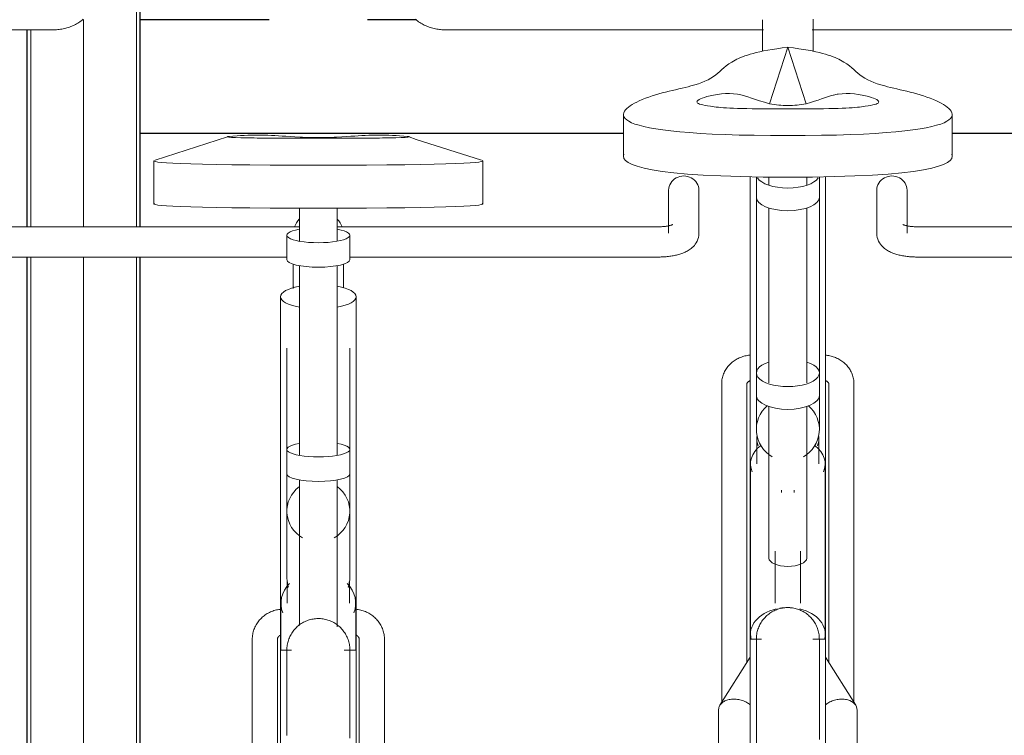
# Model space of a CAD drawing. Extents: x 50445 to 145605, y -10968 to 41989.
# Tile 244 of 256: x 98658 to 99440, y -1201 to -633. Entities that reach past the tile are written whole.
import ezdxf

# ---------------------------------------------------------------- set-up
doc = ezdxf.new("R2010")
doc.units = 0
doc.header["$LTSCALE"] = 414.30304
doc.header["$MEASUREMENT"] = 0
doc.linetypes.add('gestippeld_2_', pattern=[6.35, 3.175, -3.175])
doc.linetypes.add('hartlijn-fijn', pattern=[6, 4, -1, 0, -1])
for name, color, linetype, lineweight in [('A-EQPM', 6, 'CONTINUOUS', 18), ('S-BEAM', 4, 'CONTINUOUS', 18), ('S-COLS', 6, 'CONTINUOUS', 18), ('S-COLS-HIDN', 5, 'gestippeld_2_', 18)]:
    doc.layers.add(name, color=color, linetype=linetype, lineweight=lineweight)

# ---------------------------------------------------------------- blocks, each defined once
blk = doc.blocks.new('97_KA_gestapelde fietsenstalling 8 fietsen 1600x1900 - Type-V119-plotview doorsnede C C  -  1 op 100')
at = {"layer": 'A-EQPM'}
blk.add_line((17447.63, -1308.15), (17503.7, -1308.15), dxfattribs=at)
at = {"layer": 'A-EQPM', "flags": 128}
blk.add_lwpolyline([(17529.21, -1299.62), (17528.39, -1300.35), (17527.56, -1301.02), (17526.7, -1301.66), (17525.83, -1302.25), (17524.95, -1302.81), (17524.04, -1303.33), (17523.13, -1303.82), (17522.2, -1304.28), (17521.26, -1304.71), (17520.31, -1305.11), (17519.35, -1305.48), (17518.37, -1305.83), (17517.39, -1306.15), (17516.4, -1306.44), (17515.4, -1306.71), (17514.39, -1306.96), (17513.37, -1307.18), (17512.35, -1307.38), (17511.32, -1307.56), (17510.28, -1307.71), (17509.24, -1307.84), (17508.19, -1307.94), (17507.15, -1308.03), (17506.1, -1308.09), (17505.04, -1308.13), (17503.99, -1308.15), (17503.7, -1308.15)], dxfattribs=at)
blk = doc.blocks.new('97_KA_gestapelde fietsenstalling 8 fietsen 1600x1900 - Type-V120-plotview doorsnede C C  -  1 op 100')
at = {"layer": 'A-EQPM'}
for p, q in [((17818.5, -1308.15), (18069.09, -1308.15)), ((18107.91, -1308.15), (18358.5, -1308.15)), ((18088.5, -1321.87), (18074.03, -1366.65)), ((18102.97, -1366.65), (18088.5, -1321.87)), ((17958.01, -1375.25), (17958.01, -1408.22)), ((18075.4, -1370.74), (18101.6, -1370.74)), ((18218.99, -1408.22), (18218.99, -1375.25)), ((17643.83, -1392.84), (17586.44, -1411.44)), ((17702.8, -1394.04), (17729, -1394.04)), ((17585.41, -1412.04), (17585.41, -1446.12)), ((17846.39, -1446.12), (17846.39, -1412.04)), ((18058.5, -1424.5), (18058.5, -1452.27)), ((18058.5, -1424.5), (18058.5, -1791.44)), ((18063.5, -1424.57), (18063.5, -1440.69)), ((18073.5, -1424.7), (18073.5, -1431.2)), ((18103.5, -1431.2), (18103.5, -1424.7)), ((18113.5, -1440.69), (18113.5, -1424.57)), ((18118.5, -1452.27), (18118.5, -1424.5)), ((18118.5, -1791.44), (18118.5, -1424.5)), ((17993.9, -1435.22), (17993.9, -1469.43)), ((18017.9, -1469.43), (18017.9, -1435.22)), ((18159.1, -1435.22), (18159.1, -1469.43)), ((18183.1, -1469.43), (18183.1, -1435.22)), ((18063.5, -1440.69), (18063.5, -1580.25)), ((18113.5, -1580.25), (18113.5, -1440.69)), ((17700.9, -1449.45), (17700.9, -1475.67)), ((17730.9, -1475.67), (17730.9, -1449.45)), ((18073.5, -1449.26), (18073.5, -1588.13)), ((18103.5, -1588.13), (18103.5, -1449.26)), ((17700.9, -1464.27), (17445.9, -1464.27)), ((17985.9, -1464.27), (17730.82, -1464.27)), ((18446.1, -1464.27), (18191.1, -1464.27)), ((17690.9, -1471.01), (17690.9, -1490.44)), ((17740.9, -1490.44), (17740.9, -1471.01)), ((17445.9, -1488.27), (17690.9, -1488.27)), ((17740.8, -1488.27), (17985.9, -1488.27)), ((18191.1, -1488.27), (18436.1, -1488.27)), ((17700.9, -1495.12), (17700.9, -1645.26)), ((17730.9, -1645.26), (17730.9, -1495.12)), ((17696.37, -1511.92), (17695.9, -1513.14)), ((17685.9, -1519.77), (17685.9, -1621.98)), ((17745.9, -1621.98), (17745.9, -1519.77)), ((17690.9, -1560.49), (17690.9, -1640.96)), ((17740.9, -1640.96), (17740.9, -1560.49)), ((18063.5, -1568.65), (18063.5, -1568.39)), ((18063.5, -1580.25), (18063.5, -1598.26)), ((18113.5, -1598.26), (18113.5, -1580.25)), ((17685.9, -1589.35), (17685.9, -1800.09)), ((17745.9, -1800.09), (17745.9, -1589.35)), ((18036, -1588.87), (18036, -1841.94)), ((18056, -1810), (18056, -1588.87)), ((18121, -1588.87), (18121, -1810)), ((18141, -1841.94), (18141, -1588.87)), ((18063.5, -1598.26), (18063.5, -1625.06)), ((18113.5, -1625.06), (18113.5, -1598.26)), ((18073.5, -1606.83), (18073.5, -1727.1)), ((18103.5, -1727.1), (18103.5, -1606.83)), ((18063.85, -1632.63), (18063.85, -1652.32)), ((18113.15, -1652.32), (18113.15, -1632.63)), ((17690.9, -1640.96), (17690.9, -1660.39)), ((17740.9, -1660.39), (17740.9, -1640.96)), ((18058.85, -1652.32), (18058.85, -1787.35)), ((18118.15, -1787.35), (18118.15, -1652.32)), ((17690.9, -1660.39), (17690.9, -1689.95)), ((17740.9, -1689.95), (17740.9, -1660.39)), ((17700.9, -1665.08), (17700.9, -1780.64)), ((17730.9, -1781.54), (17730.9, -1665.08)), ((18083.5, -1673.24), (18083.5, -1674.99)), ((18093.5, -1674.99), (18093.5, -1673.24)), ((17690.9, -1689.95), (17690.9, -1741.93)), ((17740.9, -1741.93), (17740.9, -1689.95)), ((18078.5, -1721.65), (18078.5, -1762.88)), ((18098.5, -1762.88), (18098.5, -1721.65)), ((17690.9, -1734.42), (17690.9, -1741.93)), ((17740.9, -1741.93), (17740.9, -1734.42)), ((17691.25, -1747.82), (17691.25, -1762.99)), ((17740.55, -1762.99), (17740.55, -1747.82)), ((17686.25, -1762.99), (17686.25, -1800.09)), ((17745.55, -1800.13), (17745.55, -1762.99)), ((17663.4, -1791.81), (17663.4, -1906.71)), ((17683.4, -1882.24), (17683.4, -1791.81)), ((17748.4, -1791.81), (17748.4, -1882.24)), ((17768.4, -1906.71), (17768.4, -1791.81)), ((18064.33, -1791.42), (18058.5, -1791.42)), ((18058.5, -2159.6), (18058.5, -1791.44)), ((18067.64, -1791.42), (18064.45, -1791.42)), ((18118.5, -1791.42), (18108.45, -1791.42)), ((18118.5, -1791.44), (18118.5, -2159.6)), ((17694.64, -1800.09), (17685.9, -1800.09)), ((17685.9, -2104.9), (17685.9, -1800.09)), ((17745.9, -1800.09), (17736.27, -1800.09)), ((17745.9, -1800.09), (17745.9, -2104.9)), ((18058.5, -1805.76), (18034.64, -1843.87)), ((18142.36, -1843.87), (18118.5, -1805.76)), ((18033.5, -1847.82), (18033.5, -2089.65)), ((18143.5, -2089.65), (18143.5, -1847.82))]:
    blk.add_line(p, q, dxfattribs=at)
at = {"layer": 'A-EQPM', "flags": 128}
for points in [[(17792.99, -1299.62), (17793.81, -1300.35), (17794.64, -1301.02), (17795.5, -1301.66), (17796.37, -1302.25), (17797.26, -1302.81), (17798.16, -1303.33), (17799.07, -1303.82), (17800, -1304.28), (17800.94, -1304.71), (17801.89, -1305.11), (17802.86, -1305.48), (17803.83, -1305.83), (17804.81, -1306.15), (17805.8, -1306.44), (17806.8, -1306.71), (17807.81, -1306.96), (17808.83, -1307.18), (17809.86, -1307.38), (17810.89, -1307.56), (17811.92, -1307.71), (17812.96, -1307.84), (17814.01, -1307.94), (17815.06, -1308.03), (17816.11, -1308.09), (17817.16, -1308.13), (17818.22, -1308.15), (17818.5, -1308.15)], [(18068.5, -1299.97), (18068.5, -1300.75), (18068.5, -1301.56), (18068.5, -1302.4), (18068.5, -1303.27), (18068.5, -1304.18), (18068.5, -1305.11), (18068.5, -1306.07), (18068.5, -1307.05), (18068.5, -1308.06), (18068.5, -1309.09), (18068.5, -1310.14), (18068.5, -1311.21), (18068.5, -1312.29), (18068.5, -1313.39), (18068.5, -1314.51), (18068.5, -1315.63), (18068.5, -1316.77), (18068.5, -1317.92), (18068.5, -1319.07), (18068.5, -1320.22), (18068.5, -1321.38), (18068.5, -1322.54), (18068.5, -1323.7), (18068.5, -1324.85)], [(18108.5, -1325.34), (18108.5, -1324.19), (18108.5, -1323.03), (18108.5, -1321.87), (18108.5, -1320.71), (18108.5, -1319.55), (18108.5, -1318.4), (18108.5, -1317.25), (18108.5, -1316.11), (18108.5, -1314.98), (18108.5, -1313.86), (18108.5, -1312.75), (18108.5, -1311.66), (18108.5, -1310.58), (18108.5, -1309.53), (18108.5, -1308.49), (18108.5, -1307.47), (18108.5, -1306.48), (18108.5, -1305.51), (18108.5, -1304.56), (18108.5, -1303.65), (18108.5, -1302.76), (18108.5, -1301.91), (18108.5, -1301.08), (18108.5, -1300.29), (18108.5, -1299.54)], [(17845.35, -1411.44), (17793.65, -1395.13), (17787.97, -1392.84)], [(17997.11, -1462.52), (17997.08, -1462.54), (17997, -1462.57), (17996.87, -1462.63), (17996.7, -1462.71), (17996.48, -1462.79), (17996.22, -1462.89), (17995.92, -1462.99), (17995.59, -1463.09), (17995.22, -1463.2), (17994.82, -1463.3), (17994.39, -1463.4), (17993.94, -1463.5), (17993.46, -1463.6), (17992.95, -1463.69), (17992.43, -1463.78), (17991.89, -1463.86), (17991.33, -1463.94), (17990.75, -1464.01), (17990.16, -1464.07), (17989.56, -1464.12), (17988.95, -1464.17), (17988.33, -1464.2), (17987.7, -1464.23), (17987.07, -1464.25), (17986.44, -1464.26), (17985.9, -1464.27)], [(18179.89, -1462.52), (18179.92, -1462.54), (18180, -1462.57), (18180.13, -1462.63), (18180.3, -1462.71), (18180.52, -1462.79), (18180.78, -1462.89), (18181.08, -1462.99), (18181.41, -1463.09), (18181.78, -1463.2), (18182.18, -1463.3), (18182.61, -1463.4), (18183.06, -1463.5), (18183.54, -1463.6), (18184.05, -1463.69), (18184.57, -1463.78), (18185.11, -1463.86), (18185.67, -1463.94), (18186.25, -1464.01), (18186.84, -1464.07), (18187.44, -1464.12), (18188.05, -1464.17), (18188.67, -1464.2), (18189.3, -1464.23), (18189.93, -1464.25), (18190.56, -1464.26), (18191.1, -1464.27)], [(18017.9, -1469.43), (18017.8, -1471.09), (18017.52, -1472.71), (18017.07, -1474.24), (18016.5, -1475.64), (18015.82, -1476.9), (18015.08, -1478.04), (18014.3, -1479.04), (18013.5, -1479.93), (18012.69, -1480.72), (18011.87, -1481.42), (18011.05, -1482.05), (18010.23, -1482.61), (18009.41, -1483.13), (18008.59, -1483.59), (18007.77, -1484.02), (18006.95, -1484.42), (18006.12, -1484.78), (18005.29, -1485.12), (18004.46, -1485.43), (18003.62, -1485.72), (18002.76, -1485.99), (18001.91, -1486.25), (18001.04, -1486.48), (18000.16, -1486.7), (17999.28, -1486.9), (17998.38, -1487.09), (17997.48, -1487.26), (17996.57, -1487.42), (17995.65, -1487.57), (17994.73, -1487.7), (17993.79, -1487.81), (17992.85, -1487.92), (17991.91, -1488.01), (17990.96, -1488.08), (17990, -1488.15), (17989.05, -1488.2), (17988.09, -1488.23), (17987.12, -1488.26), (17986.16, -1488.27), (17985.9, -1488.27)], [(18159.1, -1469.43), (18159.2, -1471.09), (18159.48, -1472.71), (18159.93, -1474.24), (18160.5, -1475.64), (18161.18, -1476.9), (18161.92, -1478.04), (18162.7, -1479.04), (18163.5, -1479.93), (18164.31, -1480.72), (18165.13, -1481.42), (18165.95, -1482.05), (18166.77, -1482.61), (18167.59, -1483.13), (18168.41, -1483.59), (18169.23, -1484.02), (18170.05, -1484.42), (18170.88, -1484.78), (18171.71, -1485.12), (18172.54, -1485.43), (18173.38, -1485.72), (18174.24, -1485.99), (18175.09, -1486.25), (18175.96, -1486.48), (18176.84, -1486.7), (18177.72, -1486.9), (18178.62, -1487.09), (18179.52, -1487.26), (18180.43, -1487.42), (18181.35, -1487.57), (18182.27, -1487.7), (18183.21, -1487.81), (18184.15, -1487.92), (18185.09, -1488.01), (18186.04, -1488.08), (18187, -1488.15), (18187.95, -1488.2), (18188.91, -1488.23), (18189.88, -1488.26), (18190.84, -1488.27), (18191.1, -1488.27)], [(17695.9, -1494.57), (17695.9, -1495.67), (17695.9, -1496.78), (17695.9, -1497.91), (17695.9, -1499.04), (17695.9, -1500.18), (17695.9, -1501.33), (17695.9, -1502.49), (17695.9, -1503.65), (17695.9, -1504.81), (17695.9, -1505.96), (17695.9, -1507.12), (17695.9, -1508.27), (17695.9, -1509.42), (17695.9, -1510.56), (17695.9, -1511.68), (17695.9, -1512.8)], [(17735.9, -1512.15), (17735.9, -1511.03), (17735.9, -1509.9), (17735.9, -1508.76), (17735.9, -1507.61), (17735.9, -1506.45), (17735.9, -1505.29), (17735.9, -1504.13), (17735.9, -1502.98), (17735.9, -1501.82), (17735.9, -1500.67), (17735.9, -1499.52), (17735.9, -1498.38), (17735.9, -1497.25), (17735.9, -1496.14), (17735.9, -1495.03), (17735.9, -1493.94)], [(18058.18, -1566.15), (18057.24, -1566.27), (18056.31, -1566.41), (18055.38, -1566.59), (18054.46, -1566.8), (18053.55, -1567.04), (18052.65, -1567.31), (18051.75, -1567.62), (18050.87, -1567.96), (18050, -1568.33), (18049.14, -1568.73), (18048.3, -1569.16), (18047.47, -1569.63), (18046.66, -1570.12), (18045.87, -1570.65), (18045.1, -1571.21), (18044.35, -1571.79), (18043.62, -1572.41), (18042.92, -1573.06), (18042.24, -1573.73), (18041.59, -1574.43), (18040.97, -1575.17), (18040.37, -1575.92), (18039.81, -1576.71), (18039.28, -1577.51), (18038.79, -1578.35), (18038.33, -1579.2), (18037.91, -1580.08), (18037.53, -1580.97), (18037.19, -1581.88), (18036.89, -1582.81), (18036.63, -1583.75), (18036.41, -1584.71), (18036.24, -1585.67), (18036.12, -1586.64), (18036.04, -1587.62), (18036, -1588.6), (18036, -1588.87)], [(18113.5, -1568.94), (18113.5, -1568.45), (18113.5, -1568.39)], [(18141, -1588.87), (18140.98, -1587.88), (18140.91, -1586.91), (18140.79, -1585.93), (18140.64, -1584.97), (18140.43, -1584.01), (18140.19, -1583.06), (18139.9, -1582.13), (18139.57, -1581.21), (18139.19, -1580.32), (18138.78, -1579.43), (18138.34, -1578.57), (18137.85, -1577.74), (18137.33, -1576.92), (18136.78, -1576.13), (18136.2, -1575.37), (18135.58, -1574.63), (18134.94, -1573.92), (18134.27, -1573.24), (18133.57, -1572.58), (18132.85, -1571.96), (18132.1, -1571.36), (18131.34, -1570.8), (18130.55, -1570.26), (18129.75, -1569.76), (18128.93, -1569.29), (18128.09, -1568.84), (18127.23, -1568.43), (18126.37, -1568.06), (18125.49, -1567.71), (18124.6, -1567.39), (18123.7, -1567.11), (18122.79, -1566.86), (18121.87, -1566.64), (18120.94, -1566.46), (18120.01, -1566.3), (18119.08, -1566.18), (18118.14, -1566.09)], [(18056, -1588.87), (18056, -1588.82), (18056, -1588.77), (18056.01, -1588.72), (18056.02, -1588.67), (18056.03, -1588.61), (18056.05, -1588.55), (18056.06, -1588.49), (18056.09, -1588.43), (18056.12, -1588.36), (18056.15, -1588.28), (18056.19, -1588.2), (18056.24, -1588.12), (18056.3, -1588.03), (18056.36, -1587.94), (18056.44, -1587.84), (18056.52, -1587.74), (18056.61, -1587.64), (18056.71, -1587.54), (18056.82, -1587.43), (18056.95, -1587.33), (18057.08, -1587.22), (18057.22, -1587.11), (18057.38, -1587.01), (18057.54, -1586.91), (18057.72, -1586.81), (18057.9, -1586.71), (18058.09, -1586.62), (18058.3, -1586.53), (18058.51, -1586.45)], [(18118.43, -1586.42), (18118.65, -1586.51), (18118.85, -1586.59), (18119.05, -1586.68), (18119.23, -1586.78), (18119.41, -1586.88), (18119.58, -1586.98), (18119.74, -1587.09), (18119.88, -1587.19), (18120.02, -1587.3), (18120.14, -1587.4), (18120.26, -1587.51), (18120.36, -1587.61), (18120.46, -1587.72), (18120.54, -1587.82), (18120.62, -1587.91), (18120.69, -1588.01), (18120.74, -1588.1), (18120.79, -1588.18), (18120.84, -1588.26), (18120.87, -1588.34), (18120.9, -1588.41), (18120.93, -1588.48), (18120.95, -1588.54), (18120.97, -1588.6), (18120.98, -1588.65), (18120.99, -1588.71), (18120.99, -1588.76), (18121, -1588.8), (18121, -1588.85), (18121, -1588.87)], [(17685.47, -1767.79), (17684.5, -1767.92), (17683.54, -1768.09), (17682.58, -1768.29), (17681.63, -1768.53), (17680.69, -1768.81), (17679.76, -1769.12), (17678.84, -1769.46), (17677.94, -1769.84), (17677.06, -1770.26), (17676.18, -1770.71), (17675.33, -1771.19), (17674.5, -1771.71), (17673.68, -1772.26), (17672.89, -1772.84), (17672.12, -1773.45), (17671.38, -1774.09), (17670.66, -1774.76), (17669.97, -1775.46), (17669.31, -1776.19), (17668.68, -1776.95), (17668.07, -1777.73), (17667.5, -1778.53), (17666.97, -1779.36), (17666.46, -1780.21), (17666, -1781.07), (17665.56, -1781.96), (17665.17, -1782.87), (17664.81, -1783.79), (17664.49, -1784.73), (17664.22, -1785.68), (17663.98, -1786.64), (17663.78, -1787.61), (17663.62, -1788.58), (17663.51, -1789.57), (17663.43, -1790.55), (17663.4, -1791.54), (17663.4, -1791.81)], [(17768.4, -1791.81), (17768.38, -1790.82), (17768.31, -1789.83), (17768.21, -1788.85), (17768.06, -1787.87), (17767.88, -1786.9), (17767.65, -1785.93), (17767.38, -1784.98), (17767.07, -1784.04), (17766.73, -1783.12), (17766.34, -1782.21), (17765.92, -1781.31), (17765.46, -1780.44), (17764.97, -1779.58), (17764.44, -1778.75), (17763.88, -1777.94), (17763.29, -1777.15), (17762.66, -1776.39), (17762.01, -1775.66), (17761.32, -1774.95), (17760.61, -1774.27), (17759.88, -1773.62), (17759.11, -1773), (17758.33, -1772.41), (17757.52, -1771.85), (17756.69, -1771.33), (17755.84, -1770.84), (17754.98, -1770.38), (17754.1, -1769.95), (17753.2, -1769.56), (17752.28, -1769.21), (17751.36, -1768.89), (17750.42, -1768.6), (17749.48, -1768.35), (17748.52, -1768.14), (17747.56, -1767.96), (17746.59, -1767.83), (17745.62, -1767.72)], [(18065.1, -1782.61), (18065.47, -1781.68), (18065.88, -1780.77), (18066.33, -1779.87), (18066.8, -1778.99), (18067.32, -1778.14), (18067.87, -1777.3), (18068.45, -1776.49), (18069.06, -1775.7), (18069.7, -1774.93), (18070.38, -1774.19), (18071.08, -1773.48), (18071.81, -1772.8), (18072.57, -1772.15), (18073.35, -1771.53), (18074.16, -1770.94), (18074.99, -1770.38), (18075.84, -1769.86), (18076.72, -1769.37), (18077.61, -1768.91), (18078.52, -1768.5), (18079.44, -1768.12), (18080.38, -1767.77), (18081.33, -1767.47), (18082.3, -1767.2), (18083.27, -1766.97), (18084.25, -1766.78), (18085.24, -1766.63), (18086.23, -1766.52), (18087.23, -1766.45), (18088.23, -1766.42), (18089.23, -1766.43), (18090.23, -1766.48), (18091.22, -1766.57), (18092.22, -1766.69), (18093.2, -1766.86), (18094.18, -1767.07), (18095.15, -1767.32), (18096.11, -1767.6), (18097.05, -1767.93), (18097.99, -1768.29), (18098.9, -1768.68), (18099.8, -1769.12), (18100.69, -1769.59), (18101.55, -1770.09), (18102.39, -1770.63), (18103.21, -1771.2), (18104.01, -1771.81), (18104.78, -1772.44), (18105.53, -1773.11), (18106.24, -1773.81), (18106.93, -1774.53), (18107.6, -1775.28), (18108.23, -1776.06), (18108.82, -1776.86), (18109.39, -1777.68), (18109.92, -1778.53), (18110.42, -1779.4), (18110.88, -1780.28), (18111.31, -1781.19), (18111.7, -1782.11), (18112.06, -1783.04), (18112.37, -1783.99), (18112.65, -1784.95), (18112.89, -1785.92), (18113.09, -1786.9), (18113.25, -1787.89), (18113.37, -1788.88), (18113.45, -1789.88), (18113.49, -1790.88), (18113.5, -1791.42)], [(17690.9, -1800.09), (17690.92, -1799.09), (17690.98, -1798.1), (17691.08, -1797.1), (17691.22, -1796.11), (17691.4, -1795.13), (17691.61, -1794.15), (17691.87, -1793.19), (17692.17, -1792.23), (17692.5, -1791.29), (17692.87, -1790.36), (17693.28, -1789.45), (17693.72, -1788.55), (17694.2, -1787.67), (17694.72, -1786.81), (17695.26, -1785.98), (17695.85, -1785.16), (17696.46, -1784.37), (17697.1, -1783.61), (17697.78, -1782.87), (17698.48, -1782.16), (17699.21, -1781.48), (17699.97, -1780.83), (17700.75, -1780.2), (17701.56, -1779.61), (17702.39, -1779.06), (17703.24, -1778.53), (17704.12, -1778.05), (17705.01, -1777.59), (17705.91, -1777.17), (17706.84, -1776.79), (17707.78, -1776.45), (17708.73, -1776.14), (17709.69, -1775.88), (17710.67, -1775.65), (17711.65, -1775.46), (17712.64, -1775.31), (17713.63, -1775.2), (17714.63, -1775.13), (17715.63, -1775.1), (17716.63, -1775.11), (17717.63, -1775.15), (17718.62, -1775.24), (17719.61, -1775.37), (17720.6, -1775.54), (17721.58, -1775.75), (17722.55, -1776), (17723.51, -1776.28), (17724.45, -1776.6), (17725.38, -1776.96), (17726.3, -1777.36), (17727.2, -1777.8), (17728.09, -1778.27), (17728.95, -1778.77), (17729.79, -1779.31), (17730.61, -1779.88), (17731.41, -1780.49), (17732.18, -1781.12), (17732.92, -1781.79), (17733.64, -1782.48), (17734.33, -1783.21), (17734.99, -1783.96), (17735.62, -1784.74), (17736.22, -1785.54), (17736.79, -1786.36), (17737.32, -1787.21), (17737.82, -1788.07), (17738.28, -1788.96), (17738.71, -1789.86), (17739.1, -1790.78), (17739.45, -1791.72), (17739.77, -1792.67), (17740.05, -1793.63), (17740.29, -1794.6), (17740.49, -1795.58), (17740.65, -1796.57), (17740.77, -1797.56), (17740.85, -1798.56), (17740.89, -1799.55), (17740.9, -1800.09)], [(17683.4, -1791.81), (17683.4, -1791.67), (17683.41, -1791.52), (17683.43, -1791.38), (17683.45, -1791.23), (17683.48, -1791.09), (17683.51, -1790.95), (17683.55, -1790.8), (17683.6, -1790.66), (17683.65, -1790.51), (17683.71, -1790.37), (17683.78, -1790.23), (17683.85, -1790.08), (17683.93, -1789.94), (17684.02, -1789.8), (17684.12, -1789.66), (17684.22, -1789.53), (17684.33, -1789.39), (17684.45, -1789.26), (17684.58, -1789.13), (17684.71, -1789), (17684.85, -1788.88), (17685, -1788.76), (17685.15, -1788.64), (17685.32, -1788.53), (17685.48, -1788.42), (17685.66, -1788.32), (17685.84, -1788.23)], [(17745.91, -1788.2), (17746.09, -1788.3), (17746.27, -1788.4), (17746.44, -1788.5), (17746.6, -1788.61), (17746.76, -1788.73), (17746.91, -1788.85), (17747.05, -1788.97), (17747.18, -1789.1), (17747.31, -1789.22), (17747.43, -1789.36), (17747.54, -1789.49), (17747.65, -1789.63), (17747.75, -1789.77), (17747.84, -1789.91), (17747.92, -1790.05), (17748, -1790.19), (17748.07, -1790.33), (17748.13, -1790.47), (17748.19, -1790.62), (17748.23, -1790.76), (17748.28, -1790.91), (17748.31, -1791.05), (17748.34, -1791.19), (17748.37, -1791.34), (17748.38, -1791.48), (17748.39, -1791.63), (17748.4, -1791.77), (17748.4, -1791.81)], [(18063.5, -1791.42), (18063.52, -1790.42), (18063.58, -1789.42), (18063.68, -1788.42), (18063.82, -1787.43), (18064, -1786.45), (18064.22, -1785.47), (18064.47, -1784.51), (18064.77, -1783.55), (18065.1, -1782.61)], [(18063.5, -1797.58), (18063.5, -1795.38), (18063.5, -1793.66), (18063.5, -1792.42), (18063.5, -1791.68), (18063.5, -1791.42)], [(18063.5, -1791.42), (18063.5, -1791.66), (18063.5, -1792.39), (18063.5, -1793.61), (18063.5, -1795.31), (18063.5, -1797.49), (18063.5, -1800.15), (18063.5, -1803.29), (18063.5, -1806.89), (18063.5, -1810.96), (18063.5, -1815.48), (18063.5, -1820.45), (18063.5, -1825.86), (18063.5, -1831.71), (18063.5, -1837.97), (18063.5, -1844.66), (18063.5, -1851.74), (18063.5, -1859.21), (18063.5, -1867.07), (18063.5, -1875.29)], [(18113.5, -1871.18), (18113.5, -1863.14), (18113.5, -1855.47), (18113.5, -1848.19), (18113.5, -1841.3), (18113.5, -1834.83), (18113.5, -1828.77), (18113.5, -1823.13), (18113.5, -1817.94), (18113.5, -1813.19), (18113.5, -1808.89), (18113.5, -1805.05), (18113.5, -1801.68), (18113.5, -1798.78), (18113.5, -1796.35), (18113.5, -1794.41), (18113.5, -1792.95), (18113.5, -1791.97), (18113.5, -1791.48), (18113.5, -1791.42)], [(18113.5, -1791.42), (18113.5, -1791.66), (18113.5, -1792.39), (18113.5, -1793.61), (18113.5, -1795.31), (18113.5, -1797.49)], [(17690.9, -1806.84), (17690.9, -1804.53), (17690.9, -1802.7), (17690.9, -1801.35), (17690.9, -1800.49), (17690.9, -1800.11), (17690.9, -1800.09)], [(17690.9, -1800.09), (17690.9, -1800.34), (17690.9, -1801.07), (17690.9, -1802.29), (17690.9, -1803.99), (17690.9, -1806.17), (17690.9, -1808.83), (17690.9, -1811.97), (17690.9, -1815.57), (17690.9, -1819.63), (17690.9, -1824.16), (17690.9, -1829.13), (17690.9, -1834.54), (17690.9, -1840.38), (17690.9, -1846.65), (17690.9, -1853.33), (17690.9, -1860.42), (17690.9, -1867.89)], [(17690.9, -1800.49), (17690.9, -1800.11), (17690.9, -1800.09)], [(17740.9, -1869.98), (17740.9, -1862.4), (17740.9, -1855.21), (17740.9, -1848.42), (17740.9, -1842.03), (17740.9, -1836.07), (17740.9, -1830.54), (17740.9, -1825.45), (17740.9, -1820.81), (17740.9, -1816.62), (17740.9, -1812.89), (17740.9, -1809.63), (17740.9, -1806.84), (17740.9, -1804.53), (17740.9, -1802.7), (17740.9, -1801.35), (17740.9, -1800.49), (17740.9, -1800.11), (17740.9, -1800.09)], [(17740.9, -1800.09), (17740.9, -1800.34), (17740.9, -1801.07), (17740.9, -1802.29), (17740.9, -1803.99), (17740.9, -1806.17)], [(17740.9, -1800.49), (17740.9, -1800.11), (17740.9, -1800.09)]]:
    blk.add_lwpolyline(points, dxfattribs=at)
at = {"layer": 'A-EQPM'}
for start, end in [(131.19839, 240), (300, 48.80161)]:
    blk.add_arc((18088.5, -1625.06), 25, start, end, dxfattribs=at)
for centre, major_axis, ratio, start_param, end_param in [((18005.9, -1435.22), (12, 0), 0.939693, 0, 3.141593), ((18088.5, -1422.68), (25, 0), 0.434214, 3.403392, 4.712389), ((18088.5, -1422.68), (25, 0), 0.434214, 4.712389, 6.021386), ((18171.1, -1435.22), (12, 0), 0.939693, 0, 3.141593), ((18088.5, -1440.69), (25, 0), 0.434214, 3.141593, 4.712389), ((18088.5, -1440.69), (25, 0), 0.434214, 4.712389, 6.283185), ((17715.9, -1470.55), (20, 0), 0.931915, 2.426856, 2.797325), ((17715.9, -1470.55), (20, 0), 0.931915, 0.344268, 0.719846), ((17715.9, -1471.01), (25, 0), 0.237436, 2.220803, 4.712389), ((17715.9, -1471.01), (25, 0), 0.237436, 4.712389, 7.208051), ((17715.9, -1490.44), (25, 0), 0.237436, 3.141593, 4.712389), ((17715.9, -1490.44), (25, 0), 0.237436, 4.712389, 6.283185), ((17715.9, -1519.77), (30, 0), 0.320127, 2.094395, 4.18879), ((17715.9, -1519.77), (30, 0), 0.320127, 5.235988, 7.330383), ((18088.5, -1580.25), (25, 0), 0.434214, 2.218676, 4.712389), ((18088.5, -1580.25), (25, 0), 0.434214, 4.712389, 7.203975), ((18088.5, -1598.26), (25, 0), 0.434214, 3.141593, 4.712389), ((18088.5, -1598.26), (25, 0), 0.434214, 4.712389, 6.283185), ((18088.5, -1632.63), (24.65, 0), 0.707107, 3.035194, 3.455752), ((18088.5, -1632.63), (24.65, 0), 0.707107, 5.969026, 6.389584), ((17715.9, -1640.96), (25, 0), 0.237436, 2.219192, 4.712389), ((17715.9, -1640.96), (25, 0), 0.237436, 4.712389, 7.203975), ((18088.5, -1652.32), (29.65, 0), 0.707107, 2.396492, 3.455752), ((18088.5, -1652.32), (29.65, 0), 0.707107, 5.969026, 7.035793), ((17715.9, -1660.39), (25, 0), 0.237436, 3.141593, 4.712389), ((17715.9, -1660.39), (25, 0), 0.237436, 4.712389, 6.283185), ((17715.9, -1689.95), (25, 0), 0.978148, 2.220803, 4.18879), ((17715.9, -1689.95), (25, 0), 0.978148, 5.235988, 7.20753), ((18088.5, -1727.1), (15, 0), 0.442871, 3.141593, 4.712389), ((18088.5, -1727.1), (15, 0), 0.442871, 4.712389, 6.283185), ((17715.9, -1762.99), (29.65, 0), 0.838671, 2.452801, 3.455752), ((17715.9, -1747.82), (24.65, 0), 0.838671, 3.05396, 3.278335), ((17715.9, -1762.99), (29.65, 0), 0.838671, 5.969026, 6.971977), ((17715.9, -1747.82), (24.65, 0), 0.838671, 6.146443, 6.370818), ((18088.5, -1787.35), (29.65, 0), 0.707107, 1.88426, 3.346959), ((18088.5, -1787.35), (29.65, 0), 0.707107, 1.570796, 1.784218), ((18088.5, -1787.35), (29.65, 0), 0.707107, 1.515131, 1.570796), ((18088.5, -1787.35), (29.65, 0), 0.707107, 6.084963, 7.531404)]:
    blk.add_ellipse(centre, major_axis=major_axis, ratio=ratio, start_param=start_param, end_param=end_param, dxfattribs=at)
for points, knots in [([(18088.5, -1321.87), (18063.78, -1324.86), (18041.97, -1332.37), (18031.9, -1345.28), (18010.51, -1354.25), (17959.78, -1361.83), (17935.58, -1391.94), (18088.5, -1391.94)], [0, 0, 0, 0, 0.0939544, 0.1989454, 0.3222089, 0.5012721, 0.7724372, 0.7724372, 0.7724372, 0.7724372]), ([(18088.5, -1391.94), (17935.58, -1391.94), (17959.78, -1361.83), (18010.51, -1354.25), (18031.9, -1345.28), (18041.97, -1332.37), (18063.78, -1324.86), (18088.5, -1321.87)], [-0.7724372, -0.7724372, -0.7724372, -0.7724372, -0.5012721, -0.3222089, -0.1989454, -0.0939544, 0, 0, 0, 0]), ([(18088.5, -1391.94), (18241.42, -1391.94), (18217.22, -1361.83), (18166.49, -1354.25), (18145.1, -1345.28), (18135.03, -1332.37), (18113.22, -1324.86), (18088.5, -1321.87)], [0, 0, 0, 0, 0.2711651, 0.4502283, 0.5734918, 0.6784828, 0.7724372, 0.7724372, 0.7724372, 0.7724372]), ([(18088.5, -1321.87), (18113.22, -1324.86), (18135.03, -1332.37), (18145.1, -1345.28), (18166.49, -1354.25), (18217.22, -1361.83), (18241.42, -1391.94), (18088.5, -1391.94)], [-0.7724372, -0.7724372, -0.7724372, -0.7724372, -0.6784828, -0.5734918, -0.4502283, -0.2711651, 0, 0, 0, 0]), ([(18074.03, -1366.65), (18062.24, -1363.6), (18049.38, -1356.46), (18022.54, -1360.47), (18012.96, -1365.79), (18024.74, -1368.84), (18044.92, -1370.74), (18075.4, -1370.74)], [0, 0, 0, 0, 0.0854061, 0.1773603, 0.2542553, 0.3207509, 0.3957861, 0.3957861, 0.3957861, 0.3957861]), ([(18101.6, -1370.74), (18132.08, -1370.74), (18152.26, -1368.84), (18164.04, -1365.79), (18154.46, -1360.47), (18135.14, -1357.59), (18126.03, -1359.47), (18124.82, -1359.77)], [0, 0, 0, 0, 0.0750352, 0.1415308, 0.2184258, 0.31038, 0.3245748, 0.3245748, 0.3245748, 0.3245748]), ([(17701.43, -1393.21), (17689.64, -1392.59), (17676.78, -1391.15), (17649.94, -1391.96), (17640.36, -1393.03), (17652.14, -1393.65), (17672.32, -1394.04), (17702.8, -1394.04)], [0, 0, 0, 0, 0.0854061, 0.1773603, 0.2542553, 0.3207509, 0.3957861, 0.3957861, 0.3957861, 0.3957861]), ([(17729, -1394.04), (17759.48, -1394.04), (17779.66, -1393.65), (17791.44, -1393.03), (17781.85, -1391.96), (17755.02, -1391.15), (17742.16, -1392.59), (17730.36, -1393.21)], [0, 0, 0, 0, 0.0750352, 0.1415308, 0.2184258, 0.31038, 0.3957861, 0.3957861, 0.3957861, 0.3957861]), ([(17692.11, -1750.11), (17691.98, -1749.68), (17691.55, -1748.13), (17691.04, -1745.41), (17690.9, -1743.09), (17690.9, -1741.93)], [0.40033552, 0.40033552, 0.40033552, 0.40033552, 0.41666667, 0.45833333, 0.5, 0.5, 0.5, 0.5]), ([(17740.9, -1741.93), (17740.9, -1743.09), (17740.76, -1745.41), (17740.24, -1748.13), (17739.81, -1749.68), (17739.68, -1750.11)], [0.5, 0.5, 0.5, 0.5, 0.54166667, 0.58333333, 0.59966448, 0.59966448, 0.59966448, 0.59966448]), ([(18058.55, -1843.44), (18057.77, -1842.82), (18055.85, -1841.53), (18052.43, -1840.02), (18048.5, -1839.08), (18044.57, -1838.88), (18040.91, -1839.44), (18037.77, -1840.72), (18035.36, -1842.64), (18033.84, -1845.05), (18033.5, -1846.88), (18033.5, -1847.82)], [0.2662718, 0.2662718, 0.2662718, 0.2662718, 0.3333333, 0.4166667, 0.5, 0.5833333, 0.6666667, 0.75, 0.8333333, 0.9166667, 1, 1, 1, 1]), ([(18143.5, -1847.82), (18143.5, -1845.94), (18142.1, -1842.38), (18137.31, -1839.63), (18132.43, -1838.88), (18128.5, -1839.08), (18124.57, -1840.02), (18121.15, -1841.53), (18119.23, -1842.81), (18118.45, -1843.44)], [0, 0, 0, 0, 0.1666667, 0.3333333, 0.4166667, 0.5, 0.5833333, 0.6666667, 0.7337282, 0.7337282, 0.7337282, 0.7337282])]:
    blk.add_open_spline(points, degree=3, knots=knots, dxfattribs=at)
for points in [[(18088.5, -1368.07), (18083.62, -1368.07), (18078.8, -1367.6), (18074.03, -1366.65)], [(18102.97, -1366.65), (18098.2, -1367.6), (18093.38, -1368.07), (18088.5, -1368.07)], [(18124.47, -1359.86), (18118.51, -1361.4), (18112.61, -1364.16), (18102.97, -1366.65)], [(17715.9, -1393.5), (17711.02, -1393.5), (17706.19, -1393.4), (17701.43, -1393.21)], [(17730.36, -1393.21), (17725.6, -1393.4), (17720.78, -1393.5), (17715.9, -1393.5)], [(17585.98, -1411.6), (17581.38, -1413.41), (17602.96, -1415.41), (17715.9, -1415.41)], [(17715.9, -1415.41), (17602.96, -1415.41), (17581.38, -1413.41), (17585.98, -1411.6)], [(17715.9, -1415.41), (17828.83, -1415.41), (17850.41, -1413.41), (17845.82, -1411.6)], [(17845.82, -1411.6), (17850.41, -1413.41), (17828.83, -1415.41), (17715.9, -1415.41)], [(18088.5, -1424.9), (17978.33, -1424.9), (17955.1, -1415.49), (17958.29, -1406.72)], [(18218.71, -1406.72), (18221.9, -1415.49), (18198.67, -1424.9), (18088.5, -1424.9)], [(17715.9, -1449.49), (17602.96, -1449.49), (17581.38, -1447.49), (17585.98, -1445.68)], [(17845.82, -1445.68), (17850.41, -1447.49), (17828.83, -1449.49), (17715.9, -1449.49)]]:
    blk.add_open_spline(points, degree=3, dxfattribs=at)
at = {"layer": 'S-BEAM', "lineweight": 25}
for p, q in [((17676.96, -1300), (17574.61, -1300)), ((17574.61, -1306), (17574.61, -1300)), ((17793.75, -1300), (17754.84, -1300)), ((17574.61, -1384), (17574.61, -1306)), ((17574.61, -1390), (17574.61, -1384)), ((17574.61, -1390), (17958.4, -1390)), ((18218.6, -1390), (18703.61, -1390))]:
    blk.add_line(p, q, dxfattribs=at)
at = {"layer": 'S-COLS', "lineweight": 25}
for p, q in [((17574.6, -1464.47), (17574.6, -1210)), ((17484.6, -1308.13), (17484.6, -1464.36)), ((17484.6, -1488.08), (17484.6, -2163.14)), ((17574.6, -1972.36), (17574.6, -1488.08))]:
    blk.add_line(p, q, dxfattribs=at)
at = {"layer": 'S-COLS', "linetype": 'hartlijn-fijn'}
for p, q in [((17529.6, -1299.73), (17529.6, -1464.42)), ((17529.6, -1488.08), (17529.6, -1972.36))]:
    blk.add_line(p, q, dxfattribs=at)
at = {"layer": 'S-COLS-HIDN'}
for p, q in [((17571.6, -1210), (17571.6, -1464.47)), ((17487.6, -1464.36), (17487.6, -1308.13)), ((17487.6, -2160), (17487.6, -1488.08)), ((17571.6, -1488.08), (17571.6, -1972.36))]:
    blk.add_line(p, q, dxfattribs=at)

msp = doc.modelspace()

# ---------------------------------------------------------------- block references
at = {"layer": 'A-EQPM'}
for name in ['97_KA_gestapelde fietsenstalling 8 fietsen 1600x1900 - Type-V120-plotview doorsnede C C  -  1 op 100', '97_KA_gestapelde fietsenstalling 8 fietsen 1600x1900 - Type-V119-plotview doorsnede C C  -  1 op 100']:
    msp.add_blockref(name, (81179.52, 667.18), dxfattribs=at)

doc.saveas('drawing.dxf')
